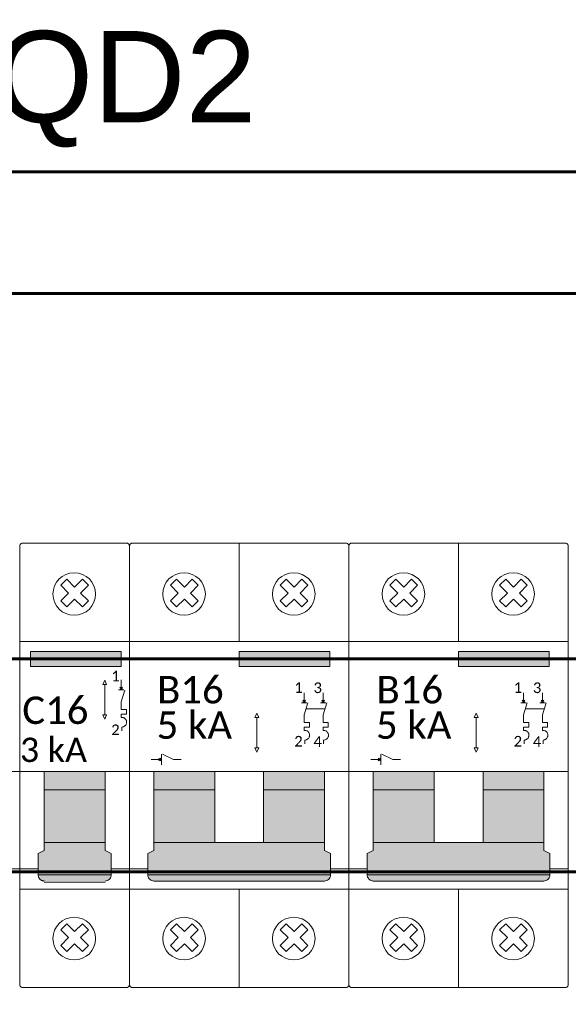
# Model space of a CAD drawing. Extents: x 5066 to 9756, y -2696 to -1109.
# Tile 19 of 248: x 9426.29 to 9428, y -2686.88 to -2683.81. Entities that reach past the tile are written whole.
import ezdxf

# ---------------------------------------------------------------- set-up
doc = ezdxf.new("R2010")
doc.units = 0
doc.header["$MEASUREMENT"] = 0
doc.linetypes.add('NULL', pattern=[0])
for name, color, linetype, lineweight in [('DI-Paredes quadro executivo', 7, 'CONTINUOUS', 60), ('DI-Trilho', 5, 'CONTINUOUS', 60), ('DI-Títulos', 3, 'CONTINUOUS', 9), ('EL-Disjuntor', 7, 'CONTINUOUS', 9), ('EL-Disjuntor-Alavanca', 7, 'NULL', 5)]:
    doc.layers.add(name, color=color, linetype=linetype, lineweight=lineweight)
doc.layers.add('textos', color=2, linetype='CONTINUOUS')
doc.styles.add('Arial', font='arial.ttf')
doc.styles.add('Calibri', font='calibri.ttf')
doc.styles.add('CalibriLight', font='calibril.ttf')

msp = doc.modelspace()

# ---------------------------------------------------------------- hatches: boundary and pattern name
at = {"layer": 'EL-Disjuntor-Alavanca', "linetype": 'Continuous'}
for points in [[(9426.6035, -2685.8307), (9426.6035, -2685.7838), (9426.321, -2685.7838), (9426.321, -2685.8307)], [(9427.2546, -2685.8307), (9427.2546, -2685.7838), (9426.972, -2685.7838), (9426.972, -2685.8307)], [(9427.9386, -2685.8307), (9427.9386, -2685.7838), (9427.656, -2685.7838), (9427.656, -2685.8307)], [(9426.5538, -2686.215), (9426.5538, -2686.158), (9426.364, -2686.158), (9426.364, -2686.215)], [(9426.8958, -2686.215), (9426.8958, -2686.158), (9426.706, -2686.158), (9426.706, -2686.215)], [(9427.2378, -2686.215), (9427.2378, -2686.158), (9427.048, -2686.158), (9427.048, -2686.215)], [(9427.5798, -2686.215), (9427.5798, -2686.158), (9427.39, -2686.158), (9427.39, -2686.215)], [(9427.9218, -2686.215), (9427.9218, -2686.158), (9427.732, -2686.158), (9427.732, -2686.215)], [(9426.5538, -2686.3797), (9426.5538, -2686.215), (9426.364, -2686.215), (9426.364, -2686.3797)], [(9426.8958, -2686.3797), (9426.8958, -2686.215), (9426.706, -2686.215), (9426.706, -2686.3797)], [(9427.2378, -2686.3797), (9427.2378, -2686.215), (9427.048, -2686.215), (9427.048, -2686.3797)], [(9427.5798, -2686.3797), (9427.5798, -2686.215), (9427.39, -2686.215), (9427.39, -2686.3797)], [(9427.9218, -2686.3797), (9427.9218, -2686.215), (9427.732, -2686.215), (9427.732, -2686.3797)], [(9426.364, -2686.3797), (9426.364, -2686.405), (9426.345, -2686.4145), (9426.345, -2686.481), (9426.5728, -2686.481), (9426.5728, -2686.4145), (9426.5538, -2686.405), (9426.5538, -2686.3797)], [(9426.706, -2686.3797), (9426.706, -2686.405), (9426.687, -2686.4145), (9426.687, -2686.481), (9427.2568, -2686.481), (9427.2568, -2686.4145), (9427.2378, -2686.405), (9427.2378, -2686.3797)], [(9427.39, -2686.3797), (9427.39, -2686.405), (9427.371, -2686.4145), (9427.371, -2686.481), (9427.9408, -2686.481), (9427.9408, -2686.4145), (9427.9218, -2686.405), (9427.9218, -2686.3797)], [(9426.5633, -2686.4974), (9426.5702, -2686.4905), (9426.5728, -2686.481), (9426.345, -2686.481), (9426.3476, -2686.4905), (9426.3545, -2686.4974), (9426.364, -2686.5), (9426.5538, -2686.5)], [(9427.2473, -2686.4974), (9427.2542, -2686.4905), (9427.2568, -2686.481), (9426.687, -2686.481), (9426.6896, -2686.4905), (9426.6965, -2686.4974), (9426.706, -2686.5), (9427.048, -2686.5), (9427.2378, -2686.5)], [(9427.9313, -2686.4974), (9427.9382, -2686.4905), (9427.9408, -2686.481), (9427.371, -2686.481), (9427.3736, -2686.4905), (9427.3805, -2686.4974), (9427.39, -2686.5), (9427.732, -2686.5), (9427.9218, -2686.5)]]:
    msp.add_hatch(color=150, dxfattribs=at).paths.add_polyline_path(points)

# ---------------------------------------------------------------- linework, layer by layer
at = {"layer": 'DI-Paredes quadro executivo'}
for points in [[(9422.7335, -2684.2865), (9431.2835, -2684.2865), (9431.2835, -2693.7865), (9422.7335, -2693.7865), (9422.7335, -2684.2865)], [(9423.1135, -2684.6665), (9430.9035, -2684.6665), (9430.9035, -2693.4065), (9423.1135, -2693.4065), (9423.1135, -2684.6665)]]:
    msp.add_lwpolyline(points, dxfattribs=at)
at = {"layer": 'DI-Trilho'}
msp.add_lwpolyline([(9424.5385, -2685.8065), (9429.4785, -2685.8065), (9429.4785, -2686.4715), (9424.5385, -2686.4715), (9424.5385, -2685.8065)], dxfattribs=at)
at = {"layer": 'EL-Disjuntor'}
for p, q in [((9426.2877, -2685.455), (9426.2877, -2686.823)), ((9426.6202, -2685.4455), (9426.2972, -2685.4455)), ((9426.6297, -2686.823), (9426.6297, -2685.455)), ((9426.6299, -2685.4549), (9426.6299, -2686.823)), ((9426.6394, -2685.4455), (9427.3044, -2685.4455)), ((9426.9719, -2685.7523), (9426.9719, -2685.4455)), ((9427.3139, -2685.4549), (9427.3139, -2686.823)), ((9427.3139, -2685.455), (9427.3139, -2686.8232)), ((9427.3234, -2685.4455), (9427.9884, -2685.4455)), ((9427.6559, -2685.7523), (9427.6559, -2685.4455)), ((9427.9979, -2685.455), (9427.9979, -2686.8232)), ((9426.2877, -2685.7523), (9426.6297, -2685.7523)), ((9426.6299, -2685.7523), (9426.9719, -2685.7523)), ((9426.9719, -2685.7523), (9427.3139, -2685.7523)), ((9427.3139, -2685.7523), (9427.6559, -2685.7523)), ((9427.6559, -2685.7523), (9427.9979, -2685.7523)), ((9426.2877, -2686.5256), (9426.6297, -2686.5256)), ((9426.6299, -2686.5256), (9426.9719, -2686.5256)), ((9426.9719, -2686.5256), (9427.3139, -2686.5256)), ((9426.9719, -2686.8325), (9426.9719, -2686.5256)), ((9427.3139, -2686.5256), (9427.6559, -2686.5256)), ((9427.6559, -2686.5256), (9427.9979, -2686.5256)), ((9427.6559, -2686.8325), (9427.6559, -2686.5256)), ((9426.2972, -2686.8325), (9426.6202, -2686.8325)), ((9426.6394, -2686.8325), (9427.3044, -2686.8325)), ((9427.3234, -2686.8325), (9427.9884, -2686.8325))]:
    msp.add_line(p, q, dxfattribs=at)
at = {"layer": 'EL-Disjuntor', "color": 7}
for p, q in [((9426.4157, -2685.5771), (9426.4345, -2685.5583)), ((9426.4157, -2685.5771), (9426.4399, -2685.6013)), ((9426.4345, -2685.5583), (9426.4587, -2685.5825)), ((9426.4587, -2685.5825), (9426.4829, -2685.5583)), ((9426.4775, -2685.6013), (9426.5017, -2685.5771)), ((9426.5017, -2685.5771), (9426.4829, -2685.5583)), ((9426.7579, -2685.5771), (9426.7767, -2685.5583)), ((9426.7579, -2685.5771), (9426.7821, -2685.6013)), ((9426.7767, -2685.5583), (9426.8009, -2685.5825)), ((9426.8009, -2685.5825), (9426.8251, -2685.5583)), ((9426.8197, -2685.6013), (9426.8439, -2685.5771)), ((9426.8439, -2685.5771), (9426.8251, -2685.5583)), ((9427.0999, -2685.5771), (9427.1187, -2685.5583)), ((9427.0999, -2685.5771), (9427.1241, -2685.6013)), ((9427.1187, -2685.5583), (9427.1429, -2685.5825)), ((9427.1429, -2685.5825), (9427.1671, -2685.5583)), ((9427.1617, -2685.6013), (9427.1859, -2685.5771)), ((9427.1859, -2685.5771), (9427.1671, -2685.5583)), ((9427.4419, -2685.5771), (9427.4607, -2685.5583)), ((9427.4419, -2685.5771), (9427.4661, -2685.6013)), ((9427.4607, -2685.5583), (9427.4849, -2685.5825)), ((9427.4849, -2685.5825), (9427.5091, -2685.5583)), ((9427.5037, -2685.6013), (9427.5279, -2685.5771)), ((9427.5279, -2685.5771), (9427.5091, -2685.5583)), ((9427.7839, -2685.5771), (9427.8027, -2685.5583)), ((9427.7839, -2685.5771), (9427.8081, -2685.6013)), ((9427.8027, -2685.5583), (9427.8269, -2685.5825)), ((9427.8269, -2685.5825), (9427.8511, -2685.5583)), ((9427.8457, -2685.6013), (9427.8699, -2685.5771)), ((9427.8699, -2685.5771), (9427.8511, -2685.5583)), ((9426.4157, -2685.6255), (9426.4399, -2685.6013)), ((9426.4775, -2685.6013), (9426.5017, -2685.6255)), ((9426.4775, -2685.6013), (9426.5017, -2685.6255)), ((9426.7579, -2685.6255), (9426.7821, -2685.6013)), ((9426.8197, -2685.6013), (9426.8439, -2685.6255)), ((9426.8197, -2685.6013), (9426.8439, -2685.6255)), ((9427.0999, -2685.6255), (9427.1241, -2685.6013)), ((9427.1617, -2685.6013), (9427.1859, -2685.6255)), ((9427.1617, -2685.6013), (9427.1859, -2685.6255)), ((9427.4419, -2685.6255), (9427.4661, -2685.6013)), ((9427.5037, -2685.6013), (9427.5279, -2685.6255)), ((9427.5037, -2685.6013), (9427.5279, -2685.6255)), ((9427.7839, -2685.6255), (9427.8081, -2685.6013)), ((9427.8457, -2685.6013), (9427.8699, -2685.6255)), ((9427.8457, -2685.6013), (9427.8699, -2685.6255)), ((9426.4157, -2685.6255), (9426.4345, -2685.6443)), ((9426.4345, -2685.6443), (9426.4587, -2685.6201)), ((9426.4829, -2685.6443), (9426.4587, -2685.6201)), ((9426.4829, -2685.6443), (9426.5017, -2685.6255)), ((9426.7579, -2685.6255), (9426.7767, -2685.6443)), ((9426.7767, -2685.6443), (9426.8009, -2685.6201)), ((9426.8251, -2685.6443), (9426.8009, -2685.6201)), ((9426.8251, -2685.6443), (9426.8439, -2685.6255)), ((9427.0999, -2685.6255), (9427.1187, -2685.6443)), ((9427.1187, -2685.6443), (9427.1429, -2685.6201)), ((9427.1671, -2685.6443), (9427.1429, -2685.6201)), ((9427.1671, -2685.6443), (9427.1859, -2685.6255)), ((9427.4419, -2685.6255), (9427.4607, -2685.6443)), ((9427.4607, -2685.6443), (9427.4849, -2685.6201)), ((9427.5091, -2685.6443), (9427.4849, -2685.6201)), ((9427.5091, -2685.6443), (9427.5279, -2685.6255)), ((9427.7839, -2685.6255), (9427.8027, -2685.6443)), ((9427.8027, -2685.6443), (9427.8269, -2685.6201)), ((9427.8511, -2685.6443), (9427.8269, -2685.6201)), ((9427.8511, -2685.6443), (9427.8699, -2685.6255)), ((9426.4157, -2686.6525), (9426.4345, -2686.6337)), ((9426.4157, -2686.6525), (9426.4399, -2686.6767)), ((9426.4345, -2686.6337), (9426.4587, -2686.6579)), ((9426.4587, -2686.6579), (9426.4829, -2686.6337)), ((9426.4775, -2686.6767), (9426.5017, -2686.6525)), ((9426.5017, -2686.6525), (9426.4829, -2686.6337)), ((9426.7579, -2686.6525), (9426.7767, -2686.6337)), ((9426.7579, -2686.6525), (9426.7821, -2686.6767)), ((9426.7767, -2686.6337), (9426.8009, -2686.6579)), ((9426.8009, -2686.6579), (9426.8251, -2686.6337)), ((9426.8197, -2686.6767), (9426.8439, -2686.6525)), ((9426.8439, -2686.6525), (9426.8251, -2686.6337)), ((9427.0999, -2686.6525), (9427.1187, -2686.6337)), ((9427.0999, -2686.6525), (9427.1241, -2686.6767)), ((9427.1187, -2686.6337), (9427.1429, -2686.6579)), ((9427.1429, -2686.6579), (9427.1671, -2686.6337)), ((9427.1617, -2686.6767), (9427.1859, -2686.6525)), ((9427.1859, -2686.6525), (9427.1671, -2686.6337)), ((9427.4419, -2686.6525), (9427.4607, -2686.6337)), ((9427.4419, -2686.6525), (9427.4661, -2686.6767)), ((9427.4607, -2686.6337), (9427.4849, -2686.6579)), ((9427.4849, -2686.6579), (9427.5091, -2686.6337)), ((9427.5037, -2686.6767), (9427.5279, -2686.6525)), ((9427.5279, -2686.6525), (9427.5091, -2686.6337)), ((9427.7839, -2686.6525), (9427.8027, -2686.6337)), ((9427.7839, -2686.6525), (9427.8081, -2686.6767)), ((9427.8027, -2686.6337), (9427.8269, -2686.6579)), ((9427.8269, -2686.6579), (9427.8511, -2686.6337)), ((9427.8457, -2686.6767), (9427.8699, -2686.6525)), ((9427.8699, -2686.6525), (9427.8511, -2686.6337)), ((9426.4157, -2686.7009), (9426.4399, -2686.6767)), ((9426.4775, -2686.6767), (9426.5017, -2686.7009)), ((9426.4775, -2686.6767), (9426.5017, -2686.7009)), ((9426.7579, -2686.7009), (9426.7821, -2686.6767)), ((9426.8197, -2686.6767), (9426.8439, -2686.7009)), ((9426.8197, -2686.6767), (9426.8439, -2686.7009)), ((9427.0999, -2686.7009), (9427.1241, -2686.6767)), ((9427.1617, -2686.6767), (9427.1859, -2686.7009)), ((9427.1617, -2686.6767), (9427.1859, -2686.7009)), ((9427.4419, -2686.7009), (9427.4661, -2686.6767)), ((9427.5037, -2686.6767), (9427.5279, -2686.7009)), ((9427.5037, -2686.6767), (9427.5279, -2686.7009)), ((9427.7839, -2686.7009), (9427.8081, -2686.6767)), ((9427.8457, -2686.6767), (9427.8699, -2686.7009)), ((9427.8457, -2686.6767), (9427.8699, -2686.7009)), ((9426.4157, -2686.7009), (9426.4345, -2686.7197)), ((9426.4345, -2686.7197), (9426.4587, -2686.6955)), ((9426.4829, -2686.7197), (9426.4587, -2686.6955)), ((9426.4829, -2686.7197), (9426.5017, -2686.7009)), ((9426.7579, -2686.7009), (9426.7767, -2686.7197)), ((9426.7767, -2686.7197), (9426.8009, -2686.6955)), ((9426.8251, -2686.7197), (9426.8009, -2686.6955)), ((9426.8251, -2686.7197), (9426.8439, -2686.7009)), ((9427.0999, -2686.7009), (9427.1187, -2686.7197)), ((9427.1187, -2686.7197), (9427.1429, -2686.6955)), ((9427.1671, -2686.7197), (9427.1429, -2686.6955)), ((9427.1671, -2686.7197), (9427.1859, -2686.7009)), ((9427.4419, -2686.7009), (9427.4607, -2686.7197)), ((9427.4607, -2686.7197), (9427.4849, -2686.6955)), ((9427.5091, -2686.7197), (9427.4849, -2686.6955)), ((9427.5091, -2686.7197), (9427.5279, -2686.7009)), ((9427.7839, -2686.7009), (9427.8027, -2686.7197)), ((9427.8027, -2686.7197), (9427.8269, -2686.6955)), ((9427.8511, -2686.7197), (9427.8269, -2686.6955)), ((9427.8511, -2686.7197), (9427.8699, -2686.7009))]:
    msp.add_line(p, q, dxfattribs=at)
at = {"layer": 'EL-Disjuntor', "lineweight": 9}
for p, q in [((9425.9457, -2686.158), (9426.2877, -2686.158)), ((9426.2879, -2686.158), (9426.6299, -2686.158)), ((9426.364, -2686.158), (9426.364, -2686.405)), ((9426.5538, -2686.158), (9426.5538, -2686.3797)), ((9426.6299, -2686.158), (9426.9719, -2686.158)), ((9426.706, -2686.158), (9426.706, -2686.405)), ((9426.8958, -2686.158), (9426.8958, -2686.3797)), ((9426.9719, -2686.158), (9427.3139, -2686.158)), ((9427.048, -2686.158), (9427.048, -2686.3797)), ((9427.2378, -2686.158), (9427.2378, -2686.405)), ((9427.3139, -2686.158), (9427.6559, -2686.158)), ((9427.39, -2686.158), (9427.39, -2686.405)), ((9427.5798, -2686.158), (9427.5798, -2686.3797)), ((9427.6559, -2686.158), (9427.9979, -2686.158)), ((9427.732, -2686.158), (9427.732, -2686.3797)), ((9427.9218, -2686.158), (9427.9218, -2686.405)), ((9426.364, -2686.215), (9426.5538, -2686.215)), ((9426.706, -2686.215), (9426.8958, -2686.215)), ((9427.048, -2686.215), (9427.2378, -2686.215)), ((9427.39, -2686.215), (9427.5798, -2686.215)), ((9427.732, -2686.215), (9427.9218, -2686.215)), ((9426.345, -2686.4145), (9426.364, -2686.405)), ((9426.364, -2686.3797), (9426.5538, -2686.3797)), ((9426.5538, -2686.405), (9426.5538, -2686.3797)), ((9426.5728, -2686.4145), (9426.5538, -2686.405)), ((9426.687, -2686.4145), (9426.706, -2686.405)), ((9426.706, -2686.3797), (9426.8958, -2686.3797)), ((9426.8958, -2686.3797), (9427.048, -2686.3797)), ((9427.048, -2686.3797), (9427.2378, -2686.3797)), ((9427.2568, -2686.4145), (9427.2378, -2686.405)), ((9427.371, -2686.4145), (9427.39, -2686.405)), ((9427.39, -2686.3797), (9427.5798, -2686.3797)), ((9427.5798, -2686.3797), (9427.732, -2686.3797)), ((9427.732, -2686.3797), (9427.9218, -2686.3797)), ((9427.9408, -2686.4145), (9427.9218, -2686.405)), ((9426.345, -2686.481), (9426.345, -2686.4145)), ((9426.5728, -2686.481), (9426.5728, -2686.4145)), ((9426.687, -2686.481), (9426.687, -2686.4145)), ((9427.2568, -2686.4145), (9427.2568, -2686.481)), ((9427.371, -2686.481), (9427.371, -2686.4145)), ((9427.9408, -2686.4145), (9427.9408, -2686.481)), ((9426.2305, -2686.462), (9426.2877, -2686.4619)), ((9426.2879, -2686.462), (9426.345, -2686.462)), ((9426.5728, -2686.462), (9426.6299, -2686.4619)), ((9426.6299, -2686.462), (9426.687, -2686.462)), ((9427.2568, -2686.462), (9427.3139, -2686.462)), ((9427.3139, -2686.462), (9427.371, -2686.462)), ((9427.9408, -2686.462), (9427.9979, -2686.462)), ((9426.345, -2686.481), (9426.5728, -2686.481)), ((9426.687, -2686.481), (9427.2568, -2686.481)), ((9427.371, -2686.481), (9427.9408, -2686.481)), ((9426.364, -2686.5034), (9426.5538, -2686.5034)), ((9427.048, -2686.5), (9426.706, -2686.5)), ((9427.2378, -2686.5), (9427.048, -2686.5)), ((9427.732, -2686.5), (9427.39, -2686.5)), ((9427.9218, -2686.5), (9427.732, -2686.5))]:
    msp.add_line(p, q, dxfattribs=at)
at = {"layer": 'EL-Disjuntor'}
for points in [[(9426.2972, -2685.4455), (9426.2955, -2685.4456), (9426.2939, -2685.4461), (9426.2924, -2685.4468), (9426.2911, -2685.4477), (9426.2899, -2685.4489), (9426.2889, -2685.4502), (9426.2882, -2685.4517), (9426.2878, -2685.4533), (9426.2877, -2685.455)], [(9426.6297, -2685.455), (9426.6295, -2685.4533), (9426.6291, -2685.4517), (9426.6284, -2685.4502), (9426.6274, -2685.4489), (9426.6263, -2685.4477), (9426.6249, -2685.4468), (9426.6234, -2685.4461), (9426.6218, -2685.4456), (9426.6202, -2685.4455)], [(9426.6394, -2685.4455), (9426.6378, -2685.4456), (9426.6362, -2685.4461), (9426.6347, -2685.4468), (9426.6333, -2685.4477), (9426.6321, -2685.4489), (9426.6312, -2685.4502), (9426.6305, -2685.4517), (9426.63, -2685.4533), (9426.6299, -2685.455)], [(9427.3139, -2685.455), (9427.3138, -2685.4533), (9427.3133, -2685.4517), (9427.3126, -2685.4502), (9427.3117, -2685.4489), (9427.3105, -2685.4477), (9427.3092, -2685.4468), (9427.3077, -2685.4461), (9427.3061, -2685.4456), (9427.3044, -2685.4455)], [(9427.3234, -2685.4455), (9427.3218, -2685.4456), (9427.3202, -2685.4461), (9427.3187, -2685.4468), (9427.3173, -2685.4477), (9427.3161, -2685.4489), (9427.3152, -2685.4502), (9427.3145, -2685.4517), (9427.314, -2685.4533), (9427.3139, -2685.455)], [(9427.9979, -2685.455), (9427.9978, -2685.4533), (9427.9973, -2685.4517), (9427.9966, -2685.4502), (9427.9957, -2685.4489), (9427.9945, -2685.4477), (9427.9932, -2685.4468), (9427.9917, -2685.4461), (9427.9901, -2685.4456), (9427.9884, -2685.4455)], [(9426.2877, -2686.823), (9426.2878, -2686.8246), (9426.2882, -2686.8262), (9426.2889, -2686.8277), (9426.2899, -2686.8291), (9426.2911, -2686.8303), (9426.2924, -2686.8312), (9426.2939, -2686.8319), (9426.2955, -2686.8323), (9426.2972, -2686.8325)], [(9426.6202, -2686.8325), (9426.6218, -2686.8323), (9426.6234, -2686.8319), (9426.6249, -2686.8312), (9426.6263, -2686.8303), (9426.6274, -2686.8291), (9426.6284, -2686.8277), (9426.6291, -2686.8262), (9426.6295, -2686.8246), (9426.6297, -2686.823)], [(9426.6299, -2686.823), (9426.63, -2686.8246), (9426.6305, -2686.8262), (9426.6312, -2686.8277), (9426.6321, -2686.8291), (9426.6333, -2686.8303), (9426.6347, -2686.8312), (9426.6362, -2686.8319), (9426.6378, -2686.8323), (9426.6394, -2686.8325)], [(9427.3044, -2686.8325), (9427.3061, -2686.8323), (9427.3077, -2686.8319), (9427.3092, -2686.8312), (9427.3105, -2686.8303), (9427.3117, -2686.8291), (9427.3126, -2686.8277), (9427.3133, -2686.8262), (9427.3138, -2686.8246), (9427.3139, -2686.823)], [(9427.3139, -2686.823), (9427.314, -2686.8246), (9427.3145, -2686.8262), (9427.3152, -2686.8277), (9427.3161, -2686.8291), (9427.3173, -2686.8303), (9427.3187, -2686.8312), (9427.3202, -2686.8319), (9427.3218, -2686.8323), (9427.3234, -2686.8325)], [(9427.9884, -2686.8325), (9427.9901, -2686.8323), (9427.9917, -2686.8319), (9427.9932, -2686.8312), (9427.9945, -2686.8303), (9427.9957, -2686.8291), (9427.9966, -2686.8277), (9427.9973, -2686.8262), (9427.9978, -2686.8246), (9427.9979, -2686.823)]]:
    msp.add_lwpolyline(points, dxfattribs=at)
at = {"layer": 'EL-Disjuntor', "lineweight": 9}
for points in [[(9426.321, -2685.7838), (9426.321, -2685.8307), (9426.6035, -2685.8307), (9426.6035, -2685.7838), (9426.321, -2685.7838)], [(9426.972, -2685.7838), (9426.972, -2685.8307), (9427.2546, -2685.8307), (9427.2546, -2685.7838), (9426.972, -2685.7838)], [(9427.656, -2685.7838), (9427.656, -2685.8307), (9427.9386, -2685.8307), (9427.9386, -2685.7838), (9427.656, -2685.7838)], [(9426.345, -2686.481), (9426.3451, -2686.4826), (9426.3453, -2686.4843), (9426.3457, -2686.4859), (9426.3462, -2686.4875), (9426.3468, -2686.489), (9426.3476, -2686.4905), (9426.3485, -2686.4919), (9426.3495, -2686.4932), (9426.3506, -2686.4944), (9426.3518, -2686.4955), (9426.3531, -2686.4965), (9426.3545, -2686.4974), (9426.356, -2686.4982), (9426.3575, -2686.4988), (9426.3591, -2686.4993), (9426.3607, -2686.4997), (9426.3624, -2686.4999), (9426.364, -2686.5)], [(9426.5538, -2686.5), (9426.5571, -2686.4997), (9426.5603, -2686.4988), (9426.5633, -2686.4974), (9426.566, -2686.4955), (9426.5683, -2686.4932), (9426.5702, -2686.4905), (9426.5716, -2686.4875), (9426.5725, -2686.4843), (9426.5728, -2686.481)], [(9426.687, -2686.481), (9426.6873, -2686.4843), (9426.6882, -2686.4875), (9426.6896, -2686.4905), (9426.6915, -2686.4932), (9426.6938, -2686.4955), (9426.6965, -2686.4974), (9426.6995, -2686.4988), (9426.7027, -2686.4997), (9426.706, -2686.5)], [(9427.2378, -2686.5), (9427.2411, -2686.4997), (9427.2443, -2686.4988), (9427.2473, -2686.4974), (9427.25, -2686.4955), (9427.2523, -2686.4932), (9427.2542, -2686.4905), (9427.2556, -2686.4875), (9427.2565, -2686.4843), (9427.2568, -2686.481)], [(9427.371, -2686.481), (9427.3713, -2686.4843), (9427.3722, -2686.4875), (9427.3736, -2686.4905), (9427.3755, -2686.4932), (9427.3778, -2686.4955), (9427.3805, -2686.4974), (9427.3835, -2686.4988), (9427.3867, -2686.4997), (9427.39, -2686.5)], [(9427.9218, -2686.5), (9427.9251, -2686.4997), (9427.9283, -2686.4988), (9427.9313, -2686.4974), (9427.934, -2686.4955), (9427.9363, -2686.4932), (9427.9382, -2686.4905), (9427.9396, -2686.4875), (9427.9405, -2686.4843), (9427.9408, -2686.481)]]:
    msp.add_lwpolyline(points, dxfattribs=at)
at = {"layer": 'EL-Disjuntor', "color": 7}
for centre in [(9426.4576, -2685.6043), (9426.7998, -2685.6043), (9427.1418, -2685.6043), (9427.4838, -2685.6043), (9427.8258, -2685.6043), (9426.4576, -2686.6797), (9426.7998, -2686.6797), (9427.1418, -2686.6797), (9427.4838, -2686.6797), (9427.8258, -2686.6797)]:
    msp.add_circle(centre, 0.0665, dxfattribs=at)
at = {"layer": 'textos', "lineweight": 9}
for p, q in [((9426.5527, -2685.8728), (9426.5468, -2685.8865)), ((9426.5527, -2685.8728), (9426.5586, -2685.8865)), ((9426.6043, -2685.8717), (9426.6043, -2685.9032)), ((9426.5468, -2685.8865), (9426.5586, -2685.8865)), ((9426.5527, -2685.8865), (9426.5527, -2685.9809)), ((9426.6043, -2685.9032), (9426.596, -2685.9032)), ((9426.6043, -2685.8982), (9426.6002, -2685.8954)), ((9426.6083, -2685.8949), (9426.6003, -2685.9014)), ((9426.6043, -2685.8982), (9426.6083, -2685.9009)), ((9426.6043, -2685.9032), (9426.6126, -2685.9032)), ((9426.6043, -2685.9407), (9426.6157, -2685.9039)), ((9427.1747, -2685.9122), (9427.1747, -2685.9437)), ((9427.2337, -2685.9122), (9427.2337, -2685.9437)), ((9427.8587, -2685.9122), (9427.8587, -2685.9437)), ((9427.9177, -2685.9122), (9427.9177, -2685.9437)), ((9426.6043, -2685.9407), (9426.6043, -2685.9643)), ((9427.1747, -2685.9437), (9427.1664, -2685.9437)), ((9427.1747, -2685.9387), (9427.1706, -2685.9358)), ((9427.1787, -2685.9354), (9427.1707, -2685.9419)), ((9427.1747, -2685.9387), (9427.1787, -2685.9414)), ((9427.1747, -2685.9437), (9427.183, -2685.9437)), ((9427.1747, -2685.9812), (9427.1861, -2685.9444)), ((9427.2337, -2685.9437), (9427.2253, -2685.9437)), ((9427.2337, -2685.9387), (9427.2295, -2685.9358)), ((9427.2377, -2685.9354), (9427.2297, -2685.9419)), ((9427.2337, -2685.9387), (9427.2377, -2685.9414)), ((9427.2337, -2685.9437), (9427.242, -2685.9437)), ((9427.2337, -2685.9812), (9427.2451, -2685.9444)), ((9427.8587, -2685.9437), (9427.8504, -2685.9437)), ((9427.8587, -2685.9387), (9427.8546, -2685.9358)), ((9427.8627, -2685.9354), (9427.8547, -2685.9419)), ((9427.8587, -2685.9387), (9427.8627, -2685.9414)), ((9427.8587, -2685.9437), (9427.867, -2685.9437)), ((9427.8587, -2685.9812), (9427.8701, -2685.9444)), ((9427.9177, -2685.9437), (9427.9093, -2685.9437)), ((9427.9177, -2685.9387), (9427.9135, -2685.9358)), ((9427.9217, -2685.9354), (9427.9137, -2685.9419)), ((9427.9177, -2685.9387), (9427.9217, -2685.9414)), ((9427.9177, -2685.9437), (9427.926, -2685.9437)), ((9427.9177, -2685.9812), (9427.9291, -2685.9444)), ((9426.6043, -2685.9643), (9426.6202, -2685.9643)), ((9426.6202, -2685.9643), (9426.6202, -2685.9796)), ((9427.0266, -2685.9758), (9427.0207, -2685.9895)), ((9427.0266, -2685.9758), (9427.0326, -2685.9895)), ((9427.7106, -2685.9758), (9427.7047, -2685.9895)), ((9427.7106, -2685.9758), (9427.7166, -2685.9895)), ((9426.5527, -2685.9945), (9426.5468, -2685.9809)), ((9426.5468, -2685.9809), (9426.5586, -2685.9809)), ((9426.5527, -2685.9945), (9426.5586, -2685.9809)), ((9426.6202, -2685.9796), (9426.6043, -2685.9796)), ((9426.6043, -2685.9796), (9426.6043, -2685.9894)), ((9427.0207, -2685.9895), (9427.0326, -2685.9895)), ((9427.0266, -2685.9895), (9427.0266, -2686.0839)), ((9427.1747, -2685.9812), (9427.1747, -2686.0048)), ((9427.1747, -2686.0048), (9427.1906, -2686.0048)), ((9427.1906, -2686.0048), (9427.1906, -2686.0201)), ((9427.2337, -2685.9812), (9427.2337, -2686.0048)), ((9427.2337, -2686.0048), (9427.2496, -2686.0048)), ((9427.2496, -2686.0048), (9427.2496, -2686.0201)), ((9427.7047, -2685.9895), (9427.7166, -2685.9895)), ((9427.7106, -2685.9895), (9427.7106, -2686.0839)), ((9427.8587, -2685.9812), (9427.8587, -2686.0048)), ((9427.8587, -2686.0048), (9427.8746, -2686.0048)), ((9427.8746, -2686.0048), (9427.8746, -2686.0201)), ((9427.9177, -2685.9812), (9427.9177, -2686.0048)), ((9427.9177, -2686.0048), (9427.9336, -2686.0048)), ((9427.9336, -2686.0048), (9427.9336, -2686.0201)), ((9426.6057, -2686.0196), (9426.6057, -2686.0312)), ((9427.1906, -2686.0201), (9427.1747, -2686.0201)), ((9427.1747, -2686.0201), (9427.1747, -2686.0299)), ((9427.2496, -2686.0201), (9427.2337, -2686.0201)), ((9427.2337, -2686.0201), (9427.2337, -2686.0299)), ((9427.8746, -2686.0201), (9427.8587, -2686.0201)), ((9427.8587, -2686.0201), (9427.8587, -2686.0299)), ((9427.9336, -2686.0201), (9427.9177, -2686.0201)), ((9427.9177, -2686.0201), (9427.9177, -2686.0299)), ((9427.1761, -2686.0601), (9427.1761, -2686.0717)), ((9427.2351, -2686.0601), (9427.2351, -2686.0717)), ((9427.8601, -2686.0601), (9427.8601, -2686.0717)), ((9427.9191, -2686.0601), (9427.9191, -2686.0717)), ((9427.0266, -2686.0975), (9427.0207, -2686.0839)), ((9427.0207, -2686.0839), (9427.0326, -2686.0839)), ((9427.0266, -2686.0975), (9427.0326, -2686.0839)), ((9427.7106, -2686.0975), (9427.7047, -2686.0839)), ((9427.7047, -2686.0839), (9427.7166, -2686.0839)), ((9427.7106, -2686.0975), (9427.7166, -2686.0839)), ((9426.6979, -2686.1204), (9426.7294, -2686.1204)), ((9426.7211, -2686.1164), (9426.7277, -2686.1244)), ((9426.7244, -2686.1204), (9426.7216, -2686.1245)), ((9426.7244, -2686.1204), (9426.7271, -2686.1164)), ((9426.7294, -2686.1204), (9426.7294, -2686.1037)), ((9426.7294, -2686.1204), (9426.7294, -2686.1371)), ((9426.767, -2686.1204), (9426.7328, -2686.1037)), ((9426.767, -2686.1204), (9426.7905, -2686.1204)), ((9427.3819, -2686.1204), (9427.4134, -2686.1204)), ((9427.4051, -2686.1164), (9427.4117, -2686.1244)), ((9427.4084, -2686.1204), (9427.4056, -2686.1245)), ((9427.4084, -2686.1204), (9427.4111, -2686.1164)), ((9427.4134, -2686.1204), (9427.4134, -2686.1037)), ((9427.4134, -2686.1204), (9427.4134, -2686.1371)), ((9427.451, -2686.1204), (9427.4168, -2686.1037)), ((9427.451, -2686.1204), (9427.4745, -2686.1204))]:
    msp.add_line(p, q, dxfattribs=at)
at = {"layer": 'textos', "lineweight": 9, "ltscale": 0.08}
for p, q in [((9427.1804, -2685.9628), (9427.2394, -2685.9628)), ((9427.8644, -2685.9628), (9427.9234, -2685.9628))]:
    msp.add_line(p, q, dxfattribs=at)
at = {"layer": 'textos', "lineweight": 9}
for points in [[(9426.6057, -2686.0196), (9426.6075, -2686.0195), (9426.6093, -2686.0192), (9426.6111, -2686.0186), (9426.6127, -2686.0179), (9426.6143, -2686.017), (9426.6157, -2686.0159), (9426.617, -2686.0146), (9426.6181, -2686.0132), (9426.6191, -2686.0116), (9426.6198, -2686.01), (9426.6204, -2686.0083), (9426.6207, -2686.0065), (9426.6209, -2686.0047), (9426.6208, -2686.0029), (9426.6205, -2686.0011), (9426.62, -2685.9993), (9426.6192, -2685.9977), (9426.6183, -2685.9961), (9426.6172, -2685.9947), (9426.616, -2685.9934), (9426.6146, -2685.9922), (9426.613, -2685.9912), (9426.6114, -2685.9905), (9426.6097, -2685.9899), (9426.6079, -2685.9895), (9426.6061, -2685.9894), (9426.6043, -2685.9894)], [(9427.1761, -2686.0601), (9427.178, -2686.06), (9427.1797, -2686.0597), (9427.1815, -2686.0591), (9427.1831, -2686.0584), (9427.1847, -2686.0575), (9427.1861, -2686.0564), (9427.1874, -2686.0551), (9427.1885, -2686.0537), (9427.1895, -2686.0521), (9427.1902, -2686.0505), (9427.1908, -2686.0487), (9427.1911, -2686.047), (9427.1913, -2686.0452), (9427.1912, -2686.0433), (9427.1909, -2686.0416), (9427.1904, -2686.0398), (9427.1897, -2686.0382), (9427.1887, -2686.0366), (9427.1876, -2686.0351), (9427.1864, -2686.0338), (9427.185, -2686.0327), (9427.1835, -2686.0317), (9427.1818, -2686.0309), (9427.1801, -2686.0304), (9427.1783, -2686.03), (9427.1765, -2686.0298), (9427.1747, -2686.0299)], [(9427.2351, -2686.0601), (9427.2369, -2686.06), (9427.2387, -2686.0597), (9427.2404, -2686.0591), (9427.2421, -2686.0584), (9427.2436, -2686.0575), (9427.2451, -2686.0564), (9427.2464, -2686.0551), (9427.2475, -2686.0537), (9427.2484, -2686.0521), (9427.2492, -2686.0505), (9427.2498, -2686.0487), (9427.2501, -2686.047), (9427.2502, -2686.0452), (9427.2502, -2686.0433), (9427.2499, -2686.0416), (9427.2493, -2686.0398), (9427.2486, -2686.0382), (9427.2477, -2686.0366), (9427.2466, -2686.0351), (9427.2454, -2686.0338), (9427.244, -2686.0327), (9427.2424, -2686.0317), (9427.2408, -2686.0309), (9427.2391, -2686.0304), (9427.2373, -2686.03), (9427.2355, -2686.0298), (9427.2337, -2686.0299)], [(9427.8601, -2686.0601), (9427.862, -2686.06), (9427.8637, -2686.0597), (9427.8655, -2686.0591), (9427.8671, -2686.0584), (9427.8687, -2686.0575), (9427.8701, -2686.0564), (9427.8714, -2686.0551), (9427.8725, -2686.0537), (9427.8735, -2686.0521), (9427.8742, -2686.0505), (9427.8748, -2686.0487), (9427.8751, -2686.047), (9427.8753, -2686.0452), (9427.8752, -2686.0433), (9427.8749, -2686.0416), (9427.8744, -2686.0398), (9427.8737, -2686.0382), (9427.8727, -2686.0366), (9427.8716, -2686.0351), (9427.8704, -2686.0338), (9427.869, -2686.0327), (9427.8675, -2686.0317), (9427.8658, -2686.0309), (9427.8641, -2686.0304), (9427.8623, -2686.03), (9427.8605, -2686.0298), (9427.8587, -2686.0299)], [(9427.9191, -2686.0601), (9427.9209, -2686.06), (9427.9227, -2686.0597), (9427.9244, -2686.0591), (9427.9261, -2686.0584), (9427.9276, -2686.0575), (9427.9291, -2686.0564), (9427.9304, -2686.0551), (9427.9315, -2686.0537), (9427.9324, -2686.0521), (9427.9332, -2686.0505), (9427.9338, -2686.0487), (9427.9341, -2686.047), (9427.9342, -2686.0452), (9427.9342, -2686.0433), (9427.9339, -2686.0416), (9427.9333, -2686.0398), (9427.9326, -2686.0382), (9427.9317, -2686.0366), (9427.9306, -2686.0351), (9427.9294, -2686.0338), (9427.928, -2686.0327), (9427.9264, -2686.0317), (9427.9248, -2686.0309), (9427.9231, -2686.0304), (9427.9213, -2686.03), (9427.9195, -2686.0298), (9427.9177, -2686.0299)]]:
    msp.add_lwpolyline(points, dxfattribs=at)

# ---------------------------------------------------------------- texts
at = {"layer": 'DI-Títulos', "linetype": 'NULL', "insert": (9422.7335, -2684.2105), "char_height": 0.285, "width": 8.604606, "attachment_point": 7, "line_spacing_factor": 0.6, "style": 'Arial'}
msp.add_mtext('Quadro executivo - QD2', dxfattribs=at)
at = {"layer": 'textos', "linetype": 'NULL', "attachment_point": 7, "line_spacing_factor": 0.6}
for s, insert, char_height, width, style in [('1', (9426.5733, -2685.8769), 0.0332, 0.048149, 'Calibri'), ('B16', (9426.7159, -2685.9467), 0.0855, 0.353133, 'CalibriLight'), ('B16', (9427.3999, -2685.9467), 0.0855, 0.353133, 'CalibriLight'), ('1', (9427.1438, -2685.9127), 0.0332, 0.048149, 'Calibri'), ('3', (9427.2036, -2685.9138), 0.0332, 0.048149, 'Calibri'), ('1', (9427.8278, -2685.9127), 0.0332, 0.048149, 'Calibri'), ('3', (9427.8876, -2685.9138), 0.0332, 0.048149, 'Calibri'), ('C16', (9426.2957, -2686.0108), 0.0855, 0.353133, 'CalibriLight'), ('5 kA', (9426.7144, -2686.0571), 0.0855, 0.396105, 'CalibriLight'), ('5 kA', (9427.3984, -2686.0571), 0.0855, 0.396105, 'CalibriLight'), ('2', (9426.573, -2686.0446), 0.0332, 0.048149, 'Calibri'), ('3 kA', (9426.2882, -2686.1294), 0.076, 0.363097, 'CalibriLight'), ('2', (9427.1436, -2686.0804), 0.0332, 0.048149, 'Calibri'), ('4', (9427.2034, -2686.0815), 0.0332, 0.048149, 'Calibri'), ('2', (9427.8276, -2686.0804), 0.0332, 0.048149, 'Calibri'), ('4', (9427.8874, -2686.0815), 0.0332, 0.048149, 'Calibri')]:
    msp.add_mtext(s, dxfattribs=dict(at, insert=insert, char_height=char_height, width=width, style=style))

doc.saveas('drawing.dxf')
